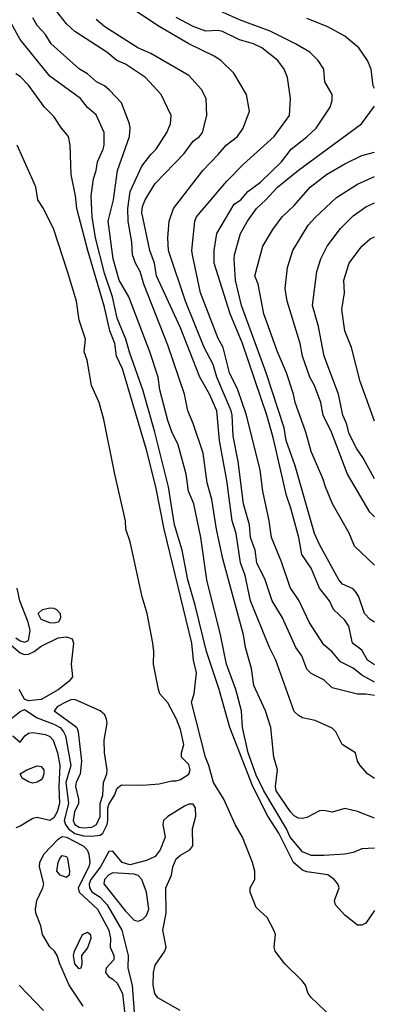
# Model space of a CAD drawing. Header units: metres. Extents: x -51132 to -49532, y -231222 to -229437.
# Tile 245 of 256: x -49574 to -49532, y -230259 to -230142. Entities that reach past the tile are written whole.
import ezdxf

# ---------------------------------------------------------------- set-up
doc = ezdxf.new("R2010")
doc.units = ezdxf.units.M
doc.layers.add('CONTOUR_INDEX', color=1, linetype='Continuous')
doc.layers.add('CONTOUR_INTER', color=3, linetype='Continuous')

msp = doc.modelspace()

# ---------------------------------------------------------------- linework, layer by layer
at = {"layer": 'CONTOUR_INDEX'}
for points, elevation in [([(-49531.58, -230221.97), (-49532.58, -230221.81), (-49533.58, -230221.82), (-49536.58, -230221.04), (-49537.58, -230220.11), (-49539.08, -230219.34), (-49539.58, -230218.83), (-49540.16, -230217.26), (-49540.87, -230216.26), (-49542.47, -230212.76), (-49543.68, -230210.76), (-49544.51, -230208.26), (-49545.52, -230206.26), (-49545.72, -230204.76), (-49546.25, -230203.26), (-49546.38, -230201.76), (-49547.09, -230199.26), (-49547.72, -230194.26), (-49548.34, -230191.26), (-49548.43, -230188.76), (-49548.54, -230188.26), (-49550.24, -230184.26), (-49550.68, -230182.76), (-49551.75, -230180.76), (-49553.96, -230175.26), (-49555.97, -230169.26), (-49556.08, -230167.76), (-49555.9, -230165.76), (-49555.41, -230164.26), (-49551.92, -230159.76), (-49550.08, -230157.89), (-49549.17, -230156.76), (-49547.8, -230155.76), (-49547.12, -230154.76), (-49546.37, -230152.76), (-49546.75, -230150.76), (-49548.26, -230148.26), (-49549.79, -230146.76), (-49550.58, -230146.23), (-49553.58, -230144.76), (-49557.08, -230142.71), (-49560.82, -230140.26)], 35), ([(-49536.58, -230260.09), (-49539.08, -230257.73), (-49539.44, -230257.26), (-49539.76, -230256.26), (-49540.14, -230255.76), (-49542.21, -230253.76), (-49543.34, -230252.26), (-49543.47, -230251.76), (-49543.29, -230250.26), (-49543.49, -230249.76), (-49544.27, -230248.26), (-49545.58, -230247.09), (-49546.31, -230245.26), (-49546.29, -230244.76), (-49545.76, -230243.76), (-49545.77, -230242.76), (-49546.02, -230241.76), (-49547.2, -230238.76), (-49548.1, -230237.26), (-49549.44, -230234.26), (-49550.64, -230232.26), (-49551.2, -230230.26), (-49551.6, -230229.26), (-49553.26, -230222.76), (-49552.96, -230221.76), (-49552.65, -230219.26), (-49553.01, -230217.76), (-49553.22, -230215.76), (-49556.5, -230202.26), (-49557.49, -230197.26), (-49558.58, -230192.86), (-49561.44, -230183.26), (-49562.14, -230181.76), (-49562.35, -230180.26), (-49562.94, -230178.76), (-49563.58, -230175.96), (-49565.56, -230169.26), (-49566.87, -230164.26), (-49567, -230162.76), (-49567.54, -230160.26), (-49567.65, -230156.76), (-49567.84, -230155.76), (-49568.69, -230154.76), (-49569.58, -230153.37), (-49570.69, -230152.26), (-49572.58, -230149.69), (-49573.58, -230148.65), (-49574.08, -230148.34)], 30), ([(-49531.58, -230200.79), (-49532.13, -230200.26), (-49534.75, -230195.76), (-49536.67, -230190.76), (-49537.66, -230188.76), (-49537.94, -230187.26), (-49538.68, -230185.26), (-49539.24, -230184.26), (-49540.09, -230181.76), (-49540.38, -230180.26), (-49541.9, -230175.26), (-49542.15, -230173.76), (-49541.89, -230171.26), (-49541.25, -230169.26), (-49539.41, -230166.26), (-49538.58, -230165.33), (-49536.08, -230162.99), (-49533.58, -230161.39), (-49531.58, -230160.47)], 40), ([(-49574.46, -230226.76), (-49573.58, -230227.48), (-49573.03, -230226.76), (-49572.58, -230226.41), (-49572.08, -230226.36), (-49570.58, -230226.59), (-49570.08, -230226.81), (-49569.65, -230227.26), (-49569.15, -230228.76), (-49568.88, -230230.26), (-49569.01, -230232.76), (-49568.91, -230234.76), (-49569.19, -230235.76), (-49569.58, -230236.46), (-49570.08, -230236.76), (-49571.58, -230236.42), (-49572.08, -230236.53), (-49573.58, -230237.44), (-49574.08, -230237.62)], 30), ([(-49566.11, -230258.76), (-49567.78, -230256.26), (-49568.89, -230253.76), (-49569.19, -230252.76), (-49569.5, -230252.26), (-49570.08, -230251.72), (-49570.94, -230250.26), (-49571.11, -230249.26), (-49571.74, -230247.76), (-49571.78, -230247.26), (-49571.61, -230246.26), (-49570.88, -230244.76), (-49570.78, -230244.26), (-49571.27, -230242.26), (-49571.25, -230241.76), (-49570.76, -230240.76), (-49569.08, -230238.98), (-49568.58, -230238.65), (-49568.08, -230238.74), (-49566.1, -230239.76), (-49565.65, -230240.26), (-49565.43, -230240.76), (-49565.33, -230241.76), (-49565.45, -230242.26), (-49566.7, -230244.76), (-49566.6, -230245.26), (-49564.41, -230247.26), (-49563.08, -230249.76), (-49562.88, -230250.76), (-49562.92, -230251.76), (-49562.49, -230252.76), (-49562.46, -230253.26), (-49563.37, -230254.26), (-49563.47, -230254.76), (-49563.12, -230255.26), (-49562.58, -230255.56), (-49562.08, -230256.05), (-49561.46, -230257.26), (-49561.18, -230259.76)], 30), ([(-49573.71, -230256.26), (-49570.8, -230259.26)], 30)]:
    msp.add_lwpolyline(points, dxfattribs=dict(at, elevation=elevation))
at = {"layer": 'CONTOUR_INTER'}
for points, elevation in [([(-49531.58, -230247.41), (-49532.58, -230248.93), (-49533.08, -230249.18), (-49533.58, -230249.17), (-49535.08, -230247.98), (-49536.18, -230246.76), (-49536.3, -230246.26), (-49535.75, -230244.76), (-49535.9, -230244.26), (-49536.34, -230243.76), (-49537.08, -230243.22), (-49539.58, -230242.85), (-49540.08, -230242.67), (-49541.15, -230241.76), (-49542.92, -230238.26), (-49544.21, -230236.26), (-49545.98, -230232.76), (-49548.7, -230225.76), (-49549.98, -230221.26), (-49551.5, -230216.76), (-49552.84, -230211.26), (-49553.71, -230208.26), (-49554.36, -230204.76), (-49555.26, -230201.76), (-49555.98, -230197.26), (-49557.61, -230190.76), (-49559.02, -230185.76), (-49560.58, -230181.42), (-49561.04, -230179.76), (-49562.07, -230177.26), (-49562.64, -230174.76), (-49563.58, -230171.95), (-49564.66, -230167.76), (-49565.05, -230165.26), (-49565.14, -230162.76), (-49564.9, -230160.76), (-49564.56, -230159.76), (-49564.42, -230158.76), (-49563.73, -230157.26), (-49563.62, -230156.76), (-49563.62, -230155.26), (-49564.58, -230153.18), (-49565.58, -230152.31), (-49566.44, -230151.26), (-49570.08, -230148.62), (-49573.58, -230144.25), (-49575.5, -230140.76)], 31), ([(-49531.58, -230236.51), (-49533.58, -230235.7), (-49535.08, -230235.36), (-49536.58, -230235.78), (-49537.58, -230235.57), (-49538.08, -230235.61), (-49539.58, -230236.43), (-49540.08, -230236.55), (-49540.58, -230236.48), (-49541.08, -230236.22), (-49541.53, -230235.76), (-49543.24, -230233.26), (-49543.29, -230232.76), (-49543.06, -230230.76), (-49543.51, -230229.26), (-49543.85, -230225.76), (-49544.5, -230223.76), (-49545.87, -230220.76), (-49546.13, -230218.76), (-49546.86, -230216.26), (-49547.08, -230214.76), (-49549.53, -230205.76), (-49550.29, -230202.26), (-49550.85, -230198.76), (-49551.39, -230196.76), (-49551.88, -230193.26), (-49553.06, -230189.76), (-49553.7, -230188.26), (-49554.1, -230186.26), (-49556.08, -230180.46), (-49558.9, -230173.26), (-49559.34, -230171.76), (-49559.9, -230170.76), (-49560.24, -230169.76), (-49560.35, -230168.26), (-49560.78, -230165.76), (-49560.82, -230164.26), (-49560.55, -230162.26), (-49559.15, -230159.26), (-49558.08, -230157.88), (-49557.45, -230157.26), (-49556.19, -230155.26), (-49555.77, -230154.26), (-49555.67, -230153.26), (-49556.86, -230150.76), (-49558.71, -230148.76), (-49561.08, -230147.19), (-49562.12, -230146.76), (-49563.3, -230145.76), (-49567.08, -230143.3), (-49568.08, -230142.41), (-49569.4, -230140.76)], 33), ([(-49531.58, -230218.33), (-49532.38, -230217.76), (-49533.08, -230216.61), (-49534.16, -230215.76), (-49534.61, -230213.76), (-49535.08, -230213.03), (-49536.42, -230211.76), (-49536.89, -230210.76), (-49538.08, -230209.26), (-49539.08, -230206.87), (-49540.18, -230205.26), (-49540.55, -230203.26), (-49541.49, -230199.76), (-49542.01, -230198.26), (-49543.58, -230191.39), (-49544.31, -230188.76), (-49547.21, -230180.26), (-49548.67, -230176.76), (-49550.59, -230170.76), (-49550.58, -230169.26), (-49550.26, -230167.26), (-49548.19, -230163.76), (-49547.41, -230163.26), (-49546.59, -230162.26), (-49545.08, -230161.15), (-49542.6, -230158.76), (-49541.44, -230157.26), (-49539.58, -230155.81), (-49538.48, -230154.76), (-49536.82, -230152.26), (-49536.58, -230151.47), (-49536.59, -230150.76), (-49537.44, -230149.26), (-49537.58, -230147.76), (-49538.25, -230146.76), (-49539.22, -230145.76), (-49540.91, -230144.76), (-49543.94, -230143.26), (-49547.58, -230141.95), (-49551.08, -230140.34)], 37), ([(-49531.58, -230240.06), (-49533.08, -230240.13), (-49534.08, -230240.54), (-49535.08, -230240.75), (-49537.58, -230240.92), (-49539.08, -230240.91), (-49540.08, -230240.48), (-49541.56, -230238.76), (-49542, -230237.76), (-49544.7, -230233.26), (-49545.58, -230231.41), (-49546.55, -230228.76), (-49547.2, -230225.76), (-49547.33, -230223.76), (-49548.01, -230221.26), (-49549.13, -230218.26), (-49549.81, -230214.76), (-49551.45, -230208.26), (-49552.17, -230203.26), (-49552.98, -230199.26), (-49553.62, -230197.76), (-49553.88, -230195.76), (-49554.83, -230192.26), (-49555.58, -230190.74), (-49556.08, -230189.39), (-49557.01, -230185.76), (-49557.21, -230184.26), (-49558.19, -230181.26), (-49560.71, -230174.76), (-49561.82, -230172.76), (-49562.55, -230170.26), (-49563.15, -230165.76), (-49562.5, -230163.26), (-49562.02, -230159.76), (-49560.6, -230155.76), (-49560.52, -230154.76), (-49560.62, -230154.26), (-49561.55, -230151.76), (-49562.98, -230150.26), (-49563.58, -230149.76), (-49564.54, -230149.26), (-49565.58, -230148.33), (-49566.55, -230147.76), (-49569.91, -230144.76), (-49570.58, -230143.66), (-49571.58, -230142.59), (-49572.08, -230141.69)], 32), ([(-49531.58, -230231.81), (-49532.38, -230231.26), (-49533.27, -230230.26), (-49533.58, -230229.73), (-49533.8, -230228.76), (-49535.4, -230227.76), (-49536.14, -230226.26), (-49536.58, -230225.82), (-49538.58, -230224.93), (-49540.08, -230224.59), (-49540.58, -230224.33), (-49541.08, -230223.84), (-49543.26, -230217.76), (-49544.01, -230216.26), (-49546.26, -230210.76), (-49546.91, -230207.76), (-49547.47, -230206.26), (-49547.98, -230202.76), (-49548.45, -230201.26), (-49549.08, -230196.48), (-49549.96, -230191.76), (-49550.25, -230188.26), (-49551.14, -230186.26), (-49552.27, -230184.26), (-49554.58, -230178.41), (-49557.43, -230172.26), (-49557.64, -230170.76), (-49558.19, -230169.26), (-49559.17, -230164.76), (-49559.08, -230164.04), (-49558.76, -230163.26), (-49557.58, -230161.32), (-49554.13, -230157.76), (-49553.08, -230156.31), (-49552.33, -230155.76), (-49551.96, -230155.26), (-49551.43, -230153.26), (-49551.54, -230151.26), (-49552.08, -230150.17), (-49553.58, -230148.53), (-49558.08, -230145.93), (-49559.62, -230145.26), (-49563.52, -230142.76), (-49564.58, -230141.9)], 34), ([(-49531.58, -230220.4), (-49533.08, -230219.57), (-49534.08, -230218.72), (-49535.58, -230217.99), (-49536.58, -230216.78), (-49537.58, -230215.95), (-49539.3, -230213.26), (-49540.5, -230210.76), (-49541.58, -230209.18), (-49542.58, -230206.14), (-49543.77, -230203.26), (-49544.05, -230201.26), (-49544.8, -230197.76), (-49545.13, -230195.26), (-49546.75, -230188.76), (-49547.76, -230185.76), (-49548.76, -230183.76), (-49549.52, -230180.76), (-49550.08, -230179.69), (-49552.2, -230174.26), (-49553.15, -230169.76), (-49553.22, -230169.26), (-49552.86, -230165.76), (-49552.67, -230165.26), (-49549.08, -230161.03), (-49547.08, -230159.03), (-49543.46, -230155.76), (-49541.64, -230153.26), (-49541.54, -230151.26), (-49541.86, -230148.76), (-49542.29, -230147.76), (-49543.01, -230146.76), (-49544.91, -230145.26), (-49545.91, -230144.76), (-49547.58, -230144.29), (-49549.58, -230143.32), (-49550.08, -230143.2), (-49551.58, -230143.29), (-49553.08, -230142.74), (-49555.08, -230141.64)], 36), ([(-49531.58, -230150.08), (-49531.73, -230149.76), (-49531.94, -230147.76), (-49532.41, -230146.76), (-49533.43, -230145.26), (-49535.08, -230143.85), (-49537.08, -230142.76), (-49539.58, -230141.76)], 38), ([(-49531.58, -230213.26), (-49532.08, -230212.95), (-49532.75, -230212.26), (-49533.41, -230210.26), (-49533.72, -230209.76), (-49534.08, -230209.34), (-49535.35, -230208.76), (-49535.79, -230208.26), (-49538.08, -230204.08), (-49538.68, -230202.76), (-49540.95, -230194.76), (-49542.03, -230191.76), (-49542.26, -230190.26), (-49544.41, -230183.76), (-49547.32, -230175.76), (-49548.05, -230172.76), (-49548.19, -230170.26), (-49548.15, -230169.76), (-49547.44, -230167.26), (-49546.63, -230165.76), (-49545.54, -230164.26), (-49544.44, -230163.26), (-49543.06, -230161.76), (-49540.58, -230159.73), (-49533.1, -230154.26), (-49531.58, -230152.15)], 38), ([(-49574.58, -230224.65), (-49573.58, -230223.84), (-49573.08, -230223.61), (-49571.58, -230224.59), (-49569.58, -230225.34), (-49568.84, -230225.76), (-49568.43, -230226.26), (-49568.22, -230226.76), (-49567.58, -230230.26), (-49568.16, -230232.26), (-49567.85, -230234.76), (-49568.35, -230236.76), (-49568.21, -230237.26), (-49567.85, -230237.76), (-49567.08, -230238.31), (-49566.08, -230238.58), (-49565.08, -230238.64), (-49564.08, -230238.5), (-49563.78, -230238.26), (-49563.27, -230237.26), (-49563.17, -230236.76), (-49563.2, -230235.26), (-49563.08, -230234.88), (-49562.39, -230233.76), (-49562.08, -230232.93), (-49561.58, -230232.54), (-49559.08, -230232.58), (-49557.08, -230232.42), (-49555.58, -230232.06), (-49555.08, -230232.06), (-49554.58, -230231.92), (-49553.58, -230231.27), (-49553.42, -230230.76), (-49553.58, -230230.15), (-49554.45, -230229.26), (-49554.44, -230228.76), (-49554.17, -230227.76), (-49554.58, -230225.98), (-49555.05, -230224.76), (-49556.08, -230222.85), (-49557.03, -230221.76), (-49557.18, -230221.26), (-49557.77, -230218.26), (-49557.71, -230216.76), (-49557.83, -230215.76), (-49558.52, -230212.26), (-49559.1, -230210.26), (-49560.55, -230203.76), (-49561.05, -230202.26), (-49561.1, -230201.26), (-49562.37, -230195.76), (-49563.64, -230189.26), (-49564.23, -230187.26), (-49565.11, -230185.26), (-49565.65, -230182.26), (-49565.99, -230181.26), (-49565.83, -230179.76), (-49566.58, -230177.52), (-49566.91, -230175.26), (-49567.96, -230171.76), (-49569.59, -230166.76), (-49570.81, -230164.26), (-49571.49, -230163.26), (-49571.71, -230161.76), (-49571.9, -230161.26), (-49573.93, -230156.76)], 29), ([(-49531.58, -230206.53), (-49533.94, -230204.26), (-49534.58, -230202.75), (-49536.53, -230199.26), (-49537.38, -230197.26), (-49537.69, -230196.26), (-49539.08, -230193.05), (-49539.69, -230190.76), (-49540.96, -230187.26), (-49541.15, -230186.26), (-49541.98, -230183.76), (-49543.08, -230181.26), (-49544.68, -230176.76), (-49545.36, -230173.26), (-49545.74, -230172.26), (-49544.8, -230168.76), (-49543.6, -230166.76), (-49542.49, -230165.26), (-49541.08, -230163.91), (-49539.2, -230161.76), (-49537.27, -230160.26), (-49535.08, -230158.99), (-49533.08, -230157.99), (-49531.58, -230157.62)], 39), ([(-49531.58, -230196.3), (-49532.95, -230193.76), (-49533.67, -230192.76), (-49534.58, -230190.95), (-49534.88, -230189.76), (-49535.3, -230188.76), (-49535.83, -230186.26), (-49537.53, -230181.76), (-49538.2, -230178.26), (-49538.91, -230175.76), (-49538.4, -230171.76), (-49537.94, -230170.26), (-49537.19, -230168.76), (-49535.58, -230166.64), (-49534.08, -230165.14), (-49532.58, -230164.07), (-49531.58, -230163.62)], 41), ([(-49531.58, -230189.46), (-49533.25, -230184.76), (-49534.3, -230180.76), (-49535.08, -230178.75), (-49535.45, -230176.26), (-49535.13, -230174.26), (-49535.18, -230172.76), (-49534.57, -230170.76), (-49533.05, -230168.76), (-49532.08, -230167.88), (-49531.58, -230167.64)], 42), ([(-49574.08, -230215.12), (-49573.58, -230215.47), (-49573.08, -230215.65), (-49572.58, -230215.44), (-49572.41, -230214.26), (-49572.63, -230213.26), (-49573.61, -230210.76), (-49573.93, -230209.26)], 28), ([(-49570.95, -230211.76), (-49570.08, -230211.58), (-49569.58, -230211.6), (-49569.27, -230211.76), (-49568.85, -230212.26), (-49568.78, -230212.76), (-49569.05, -230213.26), (-49569.58, -230213.4), (-49570.08, -230213.35), (-49571.08, -230212.95), (-49571.45, -230212.26), (-49570.95, -230211.76)], 29), ([(-49574.91, -230215.76), (-49573.58, -230216.91), (-49573.08, -230217.09), (-49572.58, -230217.06), (-49571.92, -230216.76), (-49571.08, -230216.13), (-49569.08, -230215.12), (-49568.08, -230215), (-49567.41, -230215.26), (-49567.25, -230215.76), (-49567.55, -230218.26), (-49567.39, -230219.76), (-49567.78, -230220.26), (-49569.08, -230221.28), (-49571.08, -230222.43), (-49572.58, -230222.59), (-49573.08, -230222.38), (-49573.71, -230221.26)], 29), ([(-49568.08, -230222.73), (-49569.14, -230223.26), (-49569.55, -230223.76), (-49567.08, -230225.55), (-49566.86, -230225.76), (-49566.7, -230226.26), (-49566.31, -230229.76), (-49566.47, -230231.26), (-49566.93, -230232.26), (-49567, -230232.76), (-49566.66, -230234.26), (-49566.66, -230234.76), (-49567.12, -230235.76), (-49567.28, -230236.76), (-49567.09, -230237.26), (-49566.58, -230237.54), (-49566.08, -230237.63), (-49565.08, -230237.55), (-49564.53, -230237.26), (-49564.08, -230236.3), (-49564.09, -230234.76), (-49563.76, -230233.76), (-49563.71, -230232.26), (-49563.31, -230231.26), (-49563.25, -230230.76), (-49563.57, -230228.76), (-49563.63, -230227.26), (-49563.26, -230225.26), (-49563.33, -230224.76), (-49563.53, -230224.26), (-49564.08, -230223.78), (-49567.08, -230222.43), (-49567.58, -230222.48), (-49568.08, -230222.73)], 28), ([(-49572.8, -230230.76), (-49571.58, -230230.3), (-49571.08, -230230.38), (-49570.78, -230230.76), (-49570.77, -230231.26), (-49570.94, -230231.76), (-49571.08, -230231.96), (-49571.58, -230232.24), (-49572.08, -230232.34), (-49572.58, -230232.2), (-49573.34, -230231.76), (-49573.58, -230231.26), (-49572.8, -230230.76)], 31), ([(-49554.08, -230235.08), (-49556.08, -230236.29), (-49556.59, -230236.76), (-49556.67, -230237.26), (-49556.4, -230238.76), (-49556.97, -230240.26), (-49557.58, -230241.03), (-49558.58, -230241.52), (-49560.58, -230242.01), (-49561.49, -230241.76), (-49562.58, -230240.41), (-49563.08, -230240.43), (-49564.04, -230242.26), (-49565.21, -230243.76), (-49565.39, -230244.26), (-49565.37, -230244.76), (-49565.08, -230245.21), (-49564.08, -230245.84), (-49563.27, -230246.76), (-49561.54, -230249.76), (-49560.79, -230252.76), (-49560.82, -230254.26), (-49560.29, -230256.26), (-49560.08, -230259.53)], 29), ([(-49554.6, -230259.26), (-49557.25, -230257.76), (-49557.62, -230257.26), (-49557.81, -230256.26), (-49557.77, -230254.76), (-49557.58, -230253.9), (-49556.41, -230252.26), (-49556.25, -230251.76), (-49556.65, -230249.76), (-49556.26, -230247.76), (-49556.29, -230244.76), (-49555.65, -230243.26), (-49555.46, -230242.26), (-49555.08, -230241.31), (-49554.58, -230240.86), (-49553.46, -230240.26), (-49553.12, -230239.76), (-49553.16, -230237.76), (-49552.74, -230236.26), (-49552.78, -230235.26), (-49553.08, -230234.82), (-49553.58, -230234.82), (-49554.08, -230235.08)], 29), ([(-49568.86, -230241.26), (-49568.58, -230240.93), (-49568.08, -230241.03), (-49567.97, -230241.26), (-49567.71, -230242.76), (-49567.77, -230243.26), (-49568.08, -230243.54), (-49568.85, -230243.26), (-49569.22, -230242.76), (-49569.09, -230241.76), (-49568.86, -230241.26)], 31), ([(-49563.08, -230243.2), (-49563.59, -230243.76), (-49563.65, -230244.26), (-49561.08, -230247.52), (-49560.08, -230248.56), (-49559.58, -230248.71), (-49559.08, -230248.49), (-49558.58, -230248.02), (-49558.32, -230247.26), (-49558.58, -230245.26), (-49559.17, -230243.76), (-49559.58, -230243.28), (-49560.08, -230243.12), (-49562.58, -230242.96), (-49563.08, -230243.2)], 28), ([(-49566.18, -230250.26), (-49565.58, -230250), (-49565.25, -230250.26), (-49565.18, -230250.76), (-49565.58, -230251.85), (-49566.3, -230252.76), (-49566.25, -230253.76), (-49566.39, -230254.26), (-49566.58, -230254.35), (-49567.08, -230253.74), (-49567.24, -230252.76), (-49567.13, -230252.26), (-49566.18, -230250.26)], 31)]:
    msp.add_lwpolyline(points, dxfattribs=dict(at, elevation=elevation))

doc.saveas('drawing.dxf')
